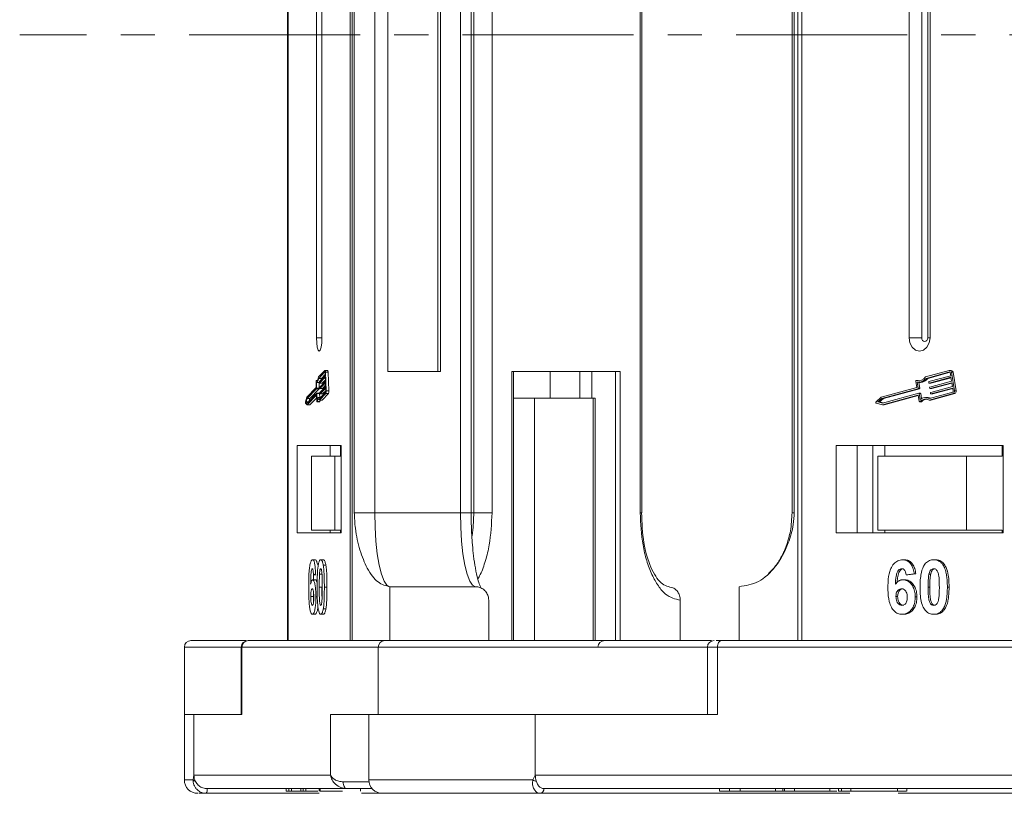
# Model space of a CAD drawing. Header units: millimetres. Extents: x 2145 to 3607, y 659 to 1692.
# Tile 3 of 85: x 2606 to 2679, y 919 to 977. Entities that reach past the tile are written whole.
import ezdxf

# ---------------------------------------------------------------- set-up
doc = ezdxf.new("R2010")
doc.units = ezdxf.units.MM
doc.linetypes.add('CENTERX2', pattern=[20.32, 12.7, -2.54, 2.54, -2.54])

msp = doc.modelspace()

# ---------------------------------------------------------------- linework, layer by layer
at = {"color": 7, "linetype": 'Continuous', "lineweight": 15}
for p, q in [((2625.692, 1020.696), (2625.692, 975.696)), ((2625.734, 975.696), (2625.734, 1020.696)), ((2630.351, 1020.696), (2630.351, 975.696)), ((2630.48, 975.696), (2630.48, 1020.696)), ((2663.589, 1020.696), (2663.589, 975.696)), ((2663.886, 975.696), (2663.886, 1020.696)), ((2630.649, 1011.196), (2630.649, 975.696)), ((2632.169, 975.696), (2632.169, 1011.196)), ((2638.532, 1011.196), (2638.532, 975.696)), ((2639.327, 975.696), (2639.327, 1011.196)), ((2639.533, 1011.196), (2639.533, 975.696)), ((2640.881, 975.696), (2640.881, 1011.196)), ((2651.888, 1011.196), (2651.888, 975.696)), ((2652, 975.696), (2652, 1011.196)), ((2663.168, 1011.196), (2663.168, 975.696)), ((2663.328, 975.696), (2663.328, 1011.196)), ((2633.148, 1000.696), (2633.148, 975.696)), ((2636.859, 975.696), (2636.859, 1000.696)), ((2637.064, 975.696), (2637.064, 1000.696)), ((2627.838, 998.196), (2627.838, 975.696)), ((2628.247, 975.696), (2628.247, 998.196)), ((2671.87, 998.196), (2671.87, 975.696)), ((2672.804, 998.196), (2672.804, 975.696)), ((2673.246, 975.696), (2673.246, 998.196)), ((2673.423, 975.696), (2673.423, 998.196)), ((2625.692, 975.696), (2625.692, 930.696)), ((2625.734, 930.696), (2625.734, 975.696)), ((2627.838, 975.696), (2627.838, 953.196)), ((2628.247, 953.196), (2628.247, 975.696)), ((2630.351, 975.696), (2630.351, 930.696)), ((2630.48, 930.696), (2630.48, 975.696)), ((2630.649, 975.696), (2630.649, 940.196)), ((2632.169, 940.196), (2632.169, 975.696)), ((2633.148, 975.696), (2633.148, 950.696)), ((2636.859, 950.696), (2636.859, 975.696)), ((2637.064, 950.696), (2637.064, 975.696)), ((2638.532, 975.696), (2638.532, 940.196)), ((2639.327, 940.196), (2639.327, 975.696)), ((2639.533, 975.696), (2639.533, 940.196)), ((2640.881, 940.196), (2640.881, 975.696)), ((2651.888, 975.696), (2651.888, 940.196)), ((2652, 940.196), (2652, 975.696)), ((2663.168, 975.696), (2663.168, 940.196)), ((2663.328, 940.196), (2663.328, 975.696)), ((2663.589, 975.696), (2663.589, 930.696)), ((2663.886, 930.696), (2663.886, 975.696)), ((2671.87, 975.696), (2671.87, 953.196)), ((2672.804, 975.696), (2672.804, 953.196)), ((2673.246, 953.196), (2673.246, 975.696)), ((2673.423, 953.196), (2673.423, 975.696)), ((2628.247, 953.196), (2627.838, 953.196)), ((2672.804, 953.196), (2671.87, 953.196)), ((2673.423, 953.196), (2673.246, 953.196)), ((2628.46, 950.762), (2627.994, 950.281)), ((2628.465, 950.648), (2628.006, 950.174)), ((2628.063, 949.932), (2628.489, 950.372)), ((2628.494, 950.257), (2628.068, 949.818)), ((2628.202, 950.174), (2628.485, 950.466)), ((2628.469, 950.648), (2628.465, 950.648)), ((2628.663, 950.766), (2628.467, 950.766)), ((2628.489, 950.372), (2628.479, 950.602)), ((2628.506, 949.97), (2628.494, 950.257)), ((2628.562, 949.248), (2628.502, 950.626)), ((2628.502, 950.626), (2628.698, 950.626)), ((2628.758, 949.248), (2628.698, 950.626)), ((2633.148, 950.696), (2637.064, 950.696)), ((2650.41, 950.696), (2642.359, 950.696)), ((2642.359, 950.696), (2642.359, 930.696)), ((2642.47, 930.696), (2642.47, 950.696)), ((2645.195, 950.696), (2645.195, 948.696)), ((2647.411, 950.696), (2647.411, 948.696)), ((2648.299, 948.696), (2648.299, 950.696)), ((2650.047, 950.696), (2650.047, 930.696)), ((2650.41, 930.696), (2650.41, 950.696)), ((2674.846, 950.762), (2673.077, 950.281)), ((2674.865, 950.648), (2673.124, 950.174)), ((2673.25, 950.174), (2674.91, 950.626)), ((2673.34, 949.932), (2674.956, 950.372)), ((2674.975, 950.257), (2673.359, 949.818)), ((2673.485, 949.818), (2674.98, 950.225)), ((2674.883, 950.648), (2674.865, 950.648)), ((2675, 950.766), (2674.874, 950.766)), ((2674.956, 950.372), (2674.919, 950.602)), ((2675.022, 949.97), (2674.975, 950.257)), ((2675.234, 949.248), (2675.008, 950.626)), ((2675.008, 950.626), (2675.134, 950.626)), ((2675.36, 949.248), (2675.134, 950.626)), ((2627.824, 949.506), (2627.129, 948.788)), ((2627.805, 949.95), (2627.824, 949.506)), ((2627.905, 950.021), (2627.817, 950.021)), ((2627.82, 950.02), (2627.903, 950.02)), ((2627.832, 949.888), (2627.851, 949.444)), ((2627.862, 949.878), (2628.057, 949.878)), ((2628.202, 950.174), (2628.006, 950.174)), ((2628.047, 949.444), (2628.028, 949.878)), ((2628.061, 949.84), (2628.058, 949.898)), ((2628.067, 949.817), (2628.262, 949.817)), ((2628.264, 949.818), (2628.068, 949.818)), ((2628.078, 949.438), (2628.076, 949.495)), ((2628.08, 949.53), (2628.506, 949.97)), ((2628.511, 949.855), (2628.085, 949.415)), ((2628.098, 949.128), (2628.523, 949.568)), ((2628.264, 949.818), (2628.502, 950.064)), ((2628.281, 949.415), (2628.519, 949.662)), ((2628.523, 949.568), (2628.511, 949.855)), ((2672.435, 949.506), (2669.797, 948.788)), ((2672.362, 949.95), (2672.435, 949.506)), ((2672.532, 950.021), (2672.406, 950.021)), ((2672.417, 950.02), (2672.543, 950.02)), ((2672.465, 949.888), (2672.538, 949.444)), ((2672.543, 950.02), (2672.532, 950.021)), ((2672.576, 949.878), (2672.702, 949.878)), ((2672.664, 949.444), (2672.593, 949.878)), ((2673.25, 950.174), (2673.124, 950.174)), ((2673.332, 949.84), (2673.322, 949.898)), ((2673.354, 949.817), (2673.48, 949.817)), ((2673.485, 949.818), (2673.359, 949.818)), ((2673.398, 949.438), (2673.388, 949.495)), ((2673.406, 949.53), (2675.022, 949.97)), ((2675.041, 949.855), (2673.425, 949.415)), ((2673.472, 949.128), (2675.088, 949.568)), ((2673.551, 949.415), (2675.046, 949.822)), ((2675.088, 949.568), (2675.041, 949.855)), ((2627.129, 948.788), (2627.027, 948.437)), ((2627.847, 949.409), (2627.139, 948.678)), ((2627.154, 948.333), (2627.862, 949.064)), ((2627.154, 948.213), (2627.843, 948.925)), ((2627.335, 948.678), (2628.043, 949.409)), ((2627.35, 948.213), (2627.857, 948.738)), ((2627.846, 948.925), (2627.843, 948.925)), ((2628.043, 949.409), (2627.847, 949.409)), ((2627.85, 948.903), (2627.868, 948.487)), ((2628.047, 949.444), (2627.851, 949.444)), ((2628.059, 949.065), (2627.863, 949.065)), ((2627.869, 949.042), (2627.888, 948.598)), ((2628.065, 949.042), (2627.869, 949.042)), ((2628.138, 948.75), (2627.996, 948.75)), ((2628.077, 948.75), (2628.065, 949.042)), ((2628.068, 948.557), (2628.534, 949.039)), ((2628.07, 948.68), (2628.529, 949.154)), ((2628.084, 949.415), (2628.28, 949.415)), ((2628.281, 949.415), (2628.085, 949.415)), ((2628.095, 949.036), (2628.093, 949.093)), ((2628.101, 949.013), (2628.297, 949.013)), ((2628.528, 949.453), (2628.103, 949.013)), ((2628.298, 949.013), (2628.103, 949.013)), ((2628.264, 948.557), (2628.73, 949.039)), ((2628.298, 949.013), (2628.537, 949.26)), ((2628.538, 949.223), (2628.528, 949.453)), ((2628.534, 949.039), (2628.73, 949.039)), ((2628.758, 949.248), (2628.562, 949.248)), ((2669.797, 948.788), (2669.408, 948.437)), ((2672.52, 949.409), (2669.834, 948.678)), ((2669.891, 948.333), (2672.577, 949.064)), ((2669.891, 948.213), (2672.507, 948.925)), ((2669.96, 948.678), (2672.646, 949.409)), ((2670.018, 948.213), (2672.534, 948.898)), ((2672.516, 948.925), (2672.507, 948.925)), ((2672.646, 949.409), (2672.52, 949.409)), ((2672.534, 948.903), (2672.602, 948.487)), ((2672.664, 949.444), (2672.538, 949.444)), ((2672.708, 949.065), (2672.582, 949.065)), ((2672.604, 949.042), (2672.677, 948.598)), ((2672.73, 949.042), (2672.604, 949.042)), ((2672.79, 948.674), (2672.73, 949.042)), ((2673.212, 948.75), (2673.086, 948.75)), ((2673.36, 948.557), (2675.128, 949.039)), ((2673.369, 948.68), (2675.109, 949.154)), ((2673.42, 949.415), (2673.546, 949.415)), ((2673.551, 949.415), (2673.425, 949.415)), ((2673.464, 949.036), (2673.454, 949.093)), ((2673.486, 948.557), (2675.254, 949.039)), ((2673.486, 949.013), (2673.612, 949.013)), ((2675.107, 949.453), (2673.491, 949.013)), ((2673.617, 949.013), (2673.491, 949.013)), ((2673.617, 949.013), (2675.112, 949.42)), ((2675.145, 949.223), (2675.107, 949.453)), ((2675.128, 949.039), (2675.254, 949.039)), ((2675.36, 949.248), (2675.234, 949.248)), ((2627.031, 948.331), (2627.154, 948.213)), ((2627.139, 948.678), (2627.063, 948.42)), ((2627.063, 948.42), (2627.154, 948.333)), ((2627.238, 948.42), (2627.063, 948.42)), ((2627.335, 948.678), (2627.139, 948.678)), ((2627.35, 948.213), (2627.154, 948.213)), ((2627.269, 948.452), (2627.335, 948.678)), ((2627.88, 948.44), (2628.076, 948.44)), ((2628.083, 948.452), (2627.887, 948.452)), ((2628.264, 948.557), (2628.068, 948.557)), ((2644.028, 948.696), (2642.47, 948.696)), ((2644.028, 930.696), (2644.028, 948.696)), ((2644.028, 948.696), (2648.385, 948.696)), ((2648.385, 948.696), (2648.385, 930.696)), ((2648.552, 948.696), (2648.385, 948.696)), ((2648.552, 930.696), (2648.552, 948.696)), ((2669.425, 948.331), (2669.891, 948.213)), ((2669.834, 948.678), (2669.548, 948.42)), ((2669.548, 948.42), (2669.891, 948.333)), ((2669.674, 948.42), (2669.548, 948.42)), ((2669.674, 948.42), (2669.96, 948.678)), ((2669.951, 948.35), (2669.674, 948.42)), ((2669.96, 948.678), (2669.834, 948.678)), ((2670.018, 948.213), (2669.891, 948.213)), ((2672.646, 948.44), (2672.772, 948.44)), ((2672.8, 948.452), (2672.674, 948.452)), ((2673.486, 948.557), (2673.36, 948.557)), ((2629.679, 945.196), (2626.407, 945.196)), ((2626.407, 945.196), (2626.407, 938.696)), ((2628.854, 945.196), (2628.854, 944.396)), ((2629.635, 945.196), (2629.635, 944.396)), ((2629.679, 938.696), (2629.679, 945.196)), ((2678.855, 945.196), (2666.438, 945.196)), ((2666.438, 945.196), (2666.438, 938.696)), ((2668.015, 945.196), (2668.015, 938.696)), ((2669.175, 938.696), (2669.175, 945.196)), ((2670.056, 945.196), (2670.056, 944.396)), ((2678.769, 944.396), (2678.769, 945.196)), ((2678.855, 938.696), (2678.855, 945.196)), ((2627.467, 944.396), (2627.467, 938.896)), ((2627.467, 944.396), (2629.205, 944.396)), ((2629.205, 938.896), (2629.205, 944.396)), ((2629.205, 944.396), (2629.679, 944.396)), ((2669.537, 944.396), (2669.537, 938.896)), ((2669.537, 944.396), (2676.134, 944.396)), ((2676.134, 938.896), (2676.134, 944.396)), ((2676.134, 944.396), (2678.769, 944.396)), ((2630.649, 940.196), (2632.169, 940.196)), ((2632.169, 940.196), (2638.532, 940.196)), ((2638.532, 940.196), (2639.327, 940.196)), ((2639.327, 940.196), (2639.533, 940.196)), ((2639.533, 940.196), (2640.881, 940.196)), ((2651.888, 940.196), (2652, 940.196)), ((2663.168, 940.196), (2663.328, 940.196)), ((2626.407, 938.696), (2629.679, 938.696)), ((2627.467, 938.896), (2629.205, 938.896)), ((2628.854, 938.896), (2628.854, 938.696)), ((2629.679, 938.896), (2629.205, 938.896)), ((2629.635, 938.696), (2629.635, 938.896)), ((2666.438, 938.696), (2678.855, 938.696)), ((2669.537, 938.896), (2676.134, 938.896)), ((2670.056, 938.696), (2670.056, 938.896)), ((2678.769, 938.896), (2676.134, 938.896)), ((2678.769, 938.896), (2678.769, 938.696)), ((2627.549, 936.696), (2627.745, 936.696)), ((2628.156, 936.696), (2628.352, 936.696)), ((2671.39, 936.696), (2671.516, 936.696)), ((2673.694, 936.696), (2673.82, 936.696)), ((2627.773, 935.652), (2627.616, 935.568)), ((2627.616, 935.568), (2627.812, 935.568)), ((2628.259, 935.636), (2628.064, 935.636)), ((2628.343, 936.285), (2628.539, 936.285)), ((2672.242, 935.652), (2671.645, 935.568)), ((2671.645, 935.568), (2671.771, 935.568)), ((2671.771, 935.568), (2672.368, 935.652)), ((2672.242, 935.652), (2672.368, 935.652)), ((2673.469, 935.636), (2673.343, 935.636)), ((2674.404, 936.285), (2674.531, 936.285)), ((2627.553, 935.209), (2627.748, 935.209)), ((2671.404, 935.209), (2671.53, 935.209)), ((2628.046, 934.669), (2628.242, 934.669)), ((2628.424, 934.669), (2628.619, 934.669)), ((2633.294, 934.696), (2633.294, 930.696)), ((2633.294, 934.696), (2639.657, 934.696)), ((2659.236, 930.696), (2659.236, 934.696)), ((2673.276, 934.669), (2673.403, 934.669)), ((2674.709, 934.669), (2674.835, 934.669)), ((2627.417, 933.967), (2627.613, 933.967)), ((2627.794, 933.949), (2627.905, 933.949)), ((2640.636, 930.696), (2640.636, 933.696)), ((2654.869, 933.696), (2654.869, 930.696)), ((2670.889, 933.967), (2671.015, 933.967)), ((2672.321, 933.949), (2672.447, 933.949)), ((2627.537, 932.644), (2627.733, 932.644)), ((2628.156, 932.644), (2628.352, 932.644)), ((2628.343, 933.051), (2628.538, 933.051)), ((2671.345, 932.644), (2671.471, 932.644)), ((2673.694, 932.644), (2673.82, 932.644)), ((2674.402, 933.051), (2674.528, 933.051)), ((2632.922, 930.696), (2622.785, 930.696)), ((2632.922, 930.696), (2633.294, 930.696)), ((2696.408, 930.696), (2657.938, 930.696)), ((2618.024, 930.196), (2618.024, 925.196)), ((2618.024, 930.196), (2622.253, 930.196)), ((2622.253, 930.196), (2622.253, 925.196)), ((2622.253, 930.196), (2622.296, 930.196)), ((2622.296, 930.196), (2632.433, 930.196)), ((2622.296, 925.196), (2622.296, 930.196)), ((2632.433, 930.196), (2632.433, 925.196)), ((2632.433, 930.196), (2656.884, 930.196)), ((2656.884, 930.196), (2656.884, 925.196)), ((2656.884, 930.196), (2657.623, 930.196)), ((2657.623, 925.196), (2657.623, 930.196)), ((2657.623, 930.196), (2696.092, 930.196)), ((2618.024, 925.196), (2618.024, 920.346)), ((2618.024, 925.196), (2618.732, 925.196)), ((2618.732, 920.696), (2618.732, 925.196)), ((2618.732, 925.196), (2622.296, 925.196)), ((2628.869, 925.196), (2628.869, 920.696)), ((2632.433, 925.196), (2628.869, 925.196)), ((2631.725, 925.196), (2631.725, 920.346)), ((2632.433, 925.196), (2644.097, 925.196)), ((2644.097, 920.696), (2644.097, 925.196)), ((2644.097, 925.196), (2657.623, 925.196)), ((2618.024, 920.346), (2618.685, 920.346)), ((2618.685, 920.346), (2618.732, 920.696)), ((2628.869, 920.696), (2618.732, 920.696)), ((2631.725, 920.346), (2643.916, 920.346)), ((2643.916, 920.346), (2644.097, 920.696)), ((2682.567, 920.696), (2644.097, 920.696)), ((2619.711, 919.696), (2630.076, 919.696)), ((2619.712, 919.696), (2625.586, 919.696)), ((2625.586, 919.696), (2625.586, 919.496)), ((2625.586, 919.496), (2625.783, 919.496)), ((2625.783, 919.696), (2625.783, 919.496)), ((2625.783, 919.496), (2625.993, 919.496)), ((2625.993, 919.696), (2625.993, 919.496)), ((2625.993, 919.496), (2626.687, 919.496)), ((2626.687, 919.696), (2626.687, 919.496)), ((2626.687, 919.496), (2626.858, 919.496)), ((2626.858, 919.696), (2626.858, 919.496)), ((2626.858, 919.496), (2627.054, 919.496)), ((2627.054, 919.696), (2627.054, 919.496)), ((2627.054, 919.496), (2627.941, 919.496)), ((2628.037, 919.696), (2628.037, 919.496)), ((2628.104, 919.696), (2628.104, 919.496)), ((2629.826, 920.196), (2631.736, 920.196)), ((2630.124, 919.696), (2630.038, 919.704)), ((2631.108, 919.696), (2631.108, 919.496)), ((2644.728, 919.696), (2684.066, 919.696)), ((2644.729, 919.696), (2657.773, 919.696)), ((2657.773, 919.696), (2657.773, 919.496)), ((2657.773, 919.496), (2658.519, 919.496)), ((2658.519, 919.696), (2658.519, 919.496)), ((2658.519, 919.496), (2659.315, 919.496)), ((2659.315, 919.696), (2659.315, 919.496)), ((2659.315, 919.496), (2661.952, 919.496)), ((2661.952, 919.696), (2661.952, 919.496)), ((2661.952, 919.496), (2662.478, 919.496)), ((2662.478, 919.696), (2662.478, 919.496)), ((2662.478, 919.496), (2662.599, 919.496)), ((2662.599, 919.696), (2662.599, 919.496)), ((2662.599, 919.496), (2663.345, 919.496)), ((2663.345, 919.696), (2663.345, 919.496)), ((2663.345, 919.496), (2665.973, 919.496)), ((2665.973, 919.696), (2665.973, 919.496)), ((2665.973, 919.496), (2666.487, 919.496)), ((2666.619, 919.696), (2666.619, 919.496)), ((2666.834, 919.696), (2666.834, 919.496)), ((2667.527, 919.696), (2667.527, 919.496)), ((2667.56, 919.496), (2667.963, 919.496)), ((2670.995, 919.696), (2670.995, 919.496)), ((2671.687, 919.496), (2671.687, 919.696)), ((2619.641, 919.346), (2619.638, 919.346)), ((2628.04, 919.346), (2619.641, 919.346)), ((2632.557, 919.346), (2631.172, 919.346)), ((2667.463, 919.346), (2644.458, 919.346)), ((2653.533, 919.346), (2653.535, 919.346)), ((2684.545, 919.346), (2671.059, 919.346))]:
    msp.add_line(p, q, dxfattribs=at)
at = {"color": 1, "linetype": 'CENTERX2', "lineweight": 13}
msp.add_line((3443.874, 975.696), (2605.791, 975.696), dxfattribs=at)
at = {"color": 7, "linetype": 'Continuous', "lineweight": 15, "flags": 128}
for points in [[(2627.838, 953.196), (2627.854, 952.813), (2627.898, 952.489), (2627.964, 952.272), (2628.043, 952.196), (2628.121, 952.272), (2628.187, 952.489), (2628.232, 952.813), (2628.247, 953.196)], [(2671.87, 953.196), (2671.93, 952.813), (2672.098, 952.489), (2672.349, 952.272), (2672.646, 952.196), (2672.943, 952.272), (2673.195, 952.489), (2673.363, 952.813), (2673.423, 953.196)], [(2672.804, 953.196), (2672.821, 953.087), (2672.869, 952.994), (2672.94, 952.933), (2673.025, 952.911), (2673.11, 952.933), (2673.181, 952.994), (2673.229, 953.087), (2673.246, 953.196)], [(2627.82, 950.02), (2627.843, 950), (2627.867, 949.996), (2627.891, 950.007), (2627.914, 950.034), (2627.936, 950.075), (2627.957, 950.131), (2627.976, 950.2), (2627.994, 950.281)], [(2628.46, 950.762), (2628.467, 950.766), (2628.474, 950.763), (2628.48, 950.754), (2628.487, 950.738), (2628.492, 950.716), (2628.497, 950.69), (2628.5, 950.659), (2628.502, 950.626)], [(2628.479, 950.602), (2628.478, 950.613), (2628.477, 950.623), (2628.475, 950.632), (2628.474, 950.639), (2628.471, 950.645), (2628.469, 950.648), (2628.467, 950.649), (2628.465, 950.648)], [(2628.698, 950.626), (2628.696, 950.659), (2628.692, 950.69), (2628.688, 950.716), (2628.682, 950.738), (2628.676, 950.754), (2628.669, 950.763), (2628.663, 950.766)], [(2627.805, 949.95), (2627.805, 949.965), (2627.805, 949.98), (2627.807, 949.993), (2627.808, 950.005), (2627.811, 950.013), (2627.814, 950.019), (2627.817, 950.021), (2627.82, 950.02)], [(2628.006, 950.174), (2627.988, 950.096), (2627.969, 950.029), (2627.948, 949.973), (2627.926, 949.929), (2627.903, 949.899), (2627.88, 949.882), (2627.856, 949.878), (2627.832, 949.888)], [(2628.068, 949.818), (2628.067, 949.817), (2628.065, 949.817), (2628.064, 949.819), (2628.063, 949.822), (2628.062, 949.825), (2628.062, 949.83), (2628.061, 949.835), (2628.061, 949.84)], [(2628.169, 950.042), (2628.184, 950.096), (2628.202, 950.174)], [(2628.262, 949.817), (2628.262, 949.817), (2628.264, 949.818)], [(2672.362, 949.95), (2672.361, 949.965), (2672.363, 949.98), (2672.367, 949.993), (2672.375, 950.005), (2672.384, 950.013), (2672.394, 950.019), (2672.406, 950.021), (2672.417, 950.02)], [(2672.639, 949.999), (2672.632, 950), (2672.543, 950.02)], [(2673.48, 949.817), (2673.481, 949.817), (2673.485, 949.818)], [(2627.843, 948.925), (2627.844, 948.926), (2627.846, 948.925), (2627.847, 948.924), (2627.848, 948.921), (2627.849, 948.918), (2627.849, 948.913), (2627.85, 948.908), (2627.85, 948.903)], [(2627.862, 949.064), (2627.863, 949.065), (2627.864, 949.065), (2627.865, 949.063), (2627.866, 949.06), (2627.867, 949.057), (2627.868, 949.052), (2627.868, 949.047), (2627.869, 949.042)], [(2627.888, 948.598), (2627.909, 948.654), (2627.931, 948.697), (2627.954, 948.728), (2627.977, 948.745), (2628.001, 948.749), (2628.025, 948.74), (2628.048, 948.716), (2628.07, 948.68)], [(2628.065, 949.042), (2628.064, 949.047), (2628.064, 949.052), (2628.063, 949.057), (2628.062, 949.06), (2628.061, 949.063), (2628.06, 949.065), (2628.059, 949.065)], [(2628.085, 949.415), (2628.084, 949.415), (2628.083, 949.415), (2628.082, 949.417), (2628.081, 949.419), (2628.08, 949.423), (2628.079, 949.427), (2628.078, 949.432), (2628.078, 949.438)], [(2628.103, 949.013), (2628.101, 949.013), (2628.1, 949.013), (2628.099, 949.015), (2628.098, 949.017), (2628.097, 949.021), (2628.096, 949.025), (2628.096, 949.03), (2628.095, 949.036)], [(2628.28, 949.415), (2628.28, 949.415), (2628.281, 949.415)], [(2628.297, 949.013), (2628.297, 949.013), (2628.298, 949.013)], [(2673.546, 949.415), (2673.547, 949.415), (2673.551, 949.415)], [(2673.612, 949.013), (2673.612, 949.013), (2673.617, 949.013)], [(2627.887, 948.452), (2627.885, 948.445), (2627.882, 948.441), (2627.879, 948.441), (2627.876, 948.444), (2627.873, 948.451), (2627.871, 948.461), (2627.869, 948.473), (2627.868, 948.487)], [(2627.887, 948.452), (2627.907, 948.517), (2627.929, 948.568), (2627.951, 948.605), (2627.975, 948.626), (2627.999, 948.632), (2628.022, 948.622), (2628.046, 948.597), (2628.068, 948.557)], [(2628.076, 948.44), (2628.078, 948.441), (2628.08, 948.445), (2628.083, 948.452)], [(2628.083, 948.452), (2628.103, 948.517), (2628.119, 948.557)], [(2672.674, 948.452), (2672.664, 948.445), (2672.653, 948.441), (2672.642, 948.441), (2672.63, 948.444), (2672.62, 948.451), (2672.612, 948.461), (2672.605, 948.473), (2672.602, 948.487)], [(2633.294, 934.696), (2633.075, 934.801), (2632.864, 935.114), (2632.669, 935.623), (2632.499, 936.307), (2632.359, 937.14), (2632.255, 938.091), (2632.191, 939.123), (2632.169, 940.196)], [(2638.532, 940.196), (2638.554, 939.123), (2638.618, 938.091), (2638.722, 937.14), (2638.861, 936.307), (2639.032, 935.623), (2639.226, 935.114), (2639.437, 934.801), (2639.657, 934.696)], [(2639.533, 940.196), (2639.485, 939.123), (2639.408, 938.482)], [(2657.623, 930.196), (2657.629, 930.293), (2657.647, 930.387), (2657.676, 930.474), (2657.715, 930.549), (2657.763, 930.612), (2657.817, 930.658), (2657.876, 930.686), (2657.938, 930.696)], [(2630.076, 919.696), (2630.028, 919.705), (2629.981, 919.734), (2629.937, 919.78), (2629.9, 919.842), (2629.868, 919.918), (2629.845, 920.004), (2629.831, 920.098), (2629.826, 920.196)]]:
    msp.add_lwpolyline(points, dxfattribs=at)
at = {"color": 7, "linetype": 'Continuous', "lineweight": 15}
for centre, radius, start, end in [((2672.573, 950.591), 0.592, 254.76687, 328.43558), ((2674.866, 950.622), 0.142, 1.77106, 98.23127), ((2674.871, 950.601), 0.0473, 1.77106, 98.23127), ((2674.986, 950.619), 0.148, 2.84754, 84.64316), ((2628.127, 949.906), 0.0693, 157.74345, 187.08697), ((2628.144, 949.504), 0.0693, 157.74345, 187.08697), ((2672.567, 950.555), 0.675, 261.29756, 325.56926), ((2672.676, 950.581), 0.704, 272.12514, 324.63087), ((2673.352, 949.905), 0.03, 112.70639, 193.67636), ((2673.356, 949.841), 0.0236, 181.77106, 278.23127), ((2673.418, 949.503), 0.03, 112.70639, 193.67636), ((2627.783, 949.435), 0.0693, 337.74345, 7.08697), ((2627.978, 949.435), 0.0693, 337.74345, 7.08697), ((2628.162, 949.102), 0.0693, 157.74345, 187.08697), ((2628.401, 949.206), 0.139, 337.74345, 7.08697), ((2628.149, 949.196), 0.416, 337.74345, 7.08697), ((2628.345, 949.196), 0.416, 337.74345, 7.08697), ((2672.51, 948.902), 0.0236, 1.77106, 98.23127), ((2672.509, 949.437), 0.03, 292.70639, 13.67636), ((2672.58, 949.041), 0.0236, 1.77106, 98.23127), ((2672.635, 949.437), 0.03, 292.70639, 13.67636), ((2673.084, 948.124), 0.625, 62.87791, 130.67442), ((2672.705, 949.041), 0.0246, 2.84754, 84.64316), ((2673.21, 948.137), 0.613, 67.15343, 89.8647), ((2673.421, 949.439), 0.0236, 181.77106, 278.23127), ((2673.484, 949.1), 0.03, 112.70639, 193.67636), ((2673.487, 949.037), 0.0236, 181.77106, 278.23127), ((2675.086, 949.209), 0.06, 292.70639, 13.67636), ((2675.059, 949.205), 0.18, 292.70639, 13.67636), ((2675.185, 949.205), 0.18, 292.70639, 13.67636), ((2627.196, 948.391), 0.175, 164.87557, 200.07226), ((2669.451, 948.39), 0.0644, 132.93971, 245.68289), ((2673.083, 948.071), 0.559, 60.3608, 137.05481), ((2672.772, 948.479), 0.0392, 270.9146, 316.26926), ((2673.227, 948.04), 0.594, 97.58574, 135.98631), ((2618.524, 930.196), 0.5, 90, 180), ((2622.753, 930.196), 0.5, 90, 180), ((2622.791, 930.201), 0.495, 90.61838, 180.60531), ((2632.928, 930.201), 0.495, 90.61838, 180.60531), ((2649.253, 930.196), 0.5, 90, 180), ((2657.384, 930.196), 0.5, 90, 180), ((2619.024, 920.346), 1, 180, 270), ((2618.913, 920.476), 0.263, 209.77451, 255.89078), ((2632.725, 920.346), 1, 180, 270), ((2644.499, 921.22), 1.051, 236.30888, 251.90664), ((2619.228, 919.613), 0.49, 326.88023, 9.69209), ((2619.231, 919.612), 0.489, 327.0089, 9.87621), ((2644.411, 919.662), 0.319, 278.09832, 6.1426), ((2644.413, 919.661), 0.318, 278.09796, 6.27563)]:
    msp.add_arc(centre, radius, start, end, dxfattribs=at)
for points, knots in [([(2630.649, 940.196), (2630.667, 939.805), (2630.713, 938.806), (2631.054, 937.352), (2631.622, 935.939), (2632.394, 934.903), (2632.995, 934.764), (2633.294, 934.696)], [0, 0, 0, 0, 0.125713, 0.321276, 0.524466, 0.763484, 1, 1, 1, 1]), ([(2640.071, 934.583), (2640.037, 934.65), (2639.966, 934.795), (2639.805, 935.288), (2639.643, 936.019), (2639.51, 936.913), (2639.425, 937.748), (2639.369, 938.553), (2639.334, 939.357), (2639.33, 939.924), (2639.327, 940.196)], [0, 0, 0, 0, 0.108442, 0.232345, 0.40408, 0.554924, 0.675736, 0.775637, 0.892298, 1, 1, 1, 1]), ([(2639.822, 935.271), (2639.885, 935.377), (2640.111, 935.757), (2640.405, 936.615), (2640.781, 938.116), (2640.841, 939.377), (2640.881, 940.196)], [0, 0, 0, 0, 0.093017, 0.331807, 0.565634, 1, 1, 1, 1]), ([(2651.888, 940.196), (2651.928, 939.378), (2651.989, 938.12), (2652.361, 936.607), (2652.746, 935.566), (2653.223, 934.727), (2653.917, 933.916), (2654.494, 933.783), (2654.869, 933.696)], [0, 0, 0, 0, 0.239457, 0.368361, 0.5, 0.631639, 0.760543, 1, 1, 1, 1]), ([(2654.321, 934.62), (2654.021, 934.685), (2653.417, 934.816), (2652.638, 936.064), (2652.084, 937.915), (2652.021, 939.431), (2651.99, 940.196)], [0, 0, 0, 0, 0.244697, 0.492475, 0.744034, 1, 1, 1, 1]), ([(2659.236, 934.696), (2659.723, 934.772), (2660.697, 934.925), (2661.993, 936.115), (2662.846, 937.665), (2663.27, 939.109), (2663.312, 939.902), (2663.328, 940.196)], [0, 0, 0, 0, 0.249096, 0.498243, 0.745205, 0.90541, 1, 1, 1, 1]), ([(2663.168, 940.196), (2663.145, 939.737), (2663.113, 939.098), (2662.907, 938.208), (2662.673, 937.498), (2662.301, 936.741), (2661.881, 936.109), (2661.563, 935.802), (2661.427, 935.67)], [0, 0, 0, 0, 0.254263, 0.354083, 0.518608, 0.68716, 0.866461, 1, 1, 1, 1]), ([(2627.26, 934.642), (2627.26, 934.775), (2627.262, 935.177), (2627.28, 935.733), (2627.337, 936.241), (2627.408, 936.544), (2627.484, 936.681), (2627.532, 936.692), (2627.549, 936.696)], [0, 0, 0, 0, 0.142337, 0.429127, 0.589943, 0.751205, 0.909895, 1, 1, 1, 1]), ([(2627.549, 936.696), (2627.577, 936.685), (2627.627, 936.666), (2627.691, 936.482), (2627.74, 936.205), (2627.764, 935.908), (2627.771, 935.709), (2627.773, 935.652)], [0, 0, 0, 0, 0.242691, 0.439002, 0.635006, 0.895059, 1, 1, 1, 1]), ([(2627.909, 936.337), (2627.907, 936.352), (2627.892, 936.474), (2627.844, 936.61), (2627.788, 936.69), (2627.755, 936.694), (2627.745, 936.696)], [0, 0, 0, 0, 0.059323, 0.467981, 0.83268, 1, 1, 1, 1]), ([(2627.97, 936.29), (2627.979, 936.34), (2627.997, 936.442), (2628.032, 936.557), (2628.07, 936.64), (2628.105, 936.678), (2628.134, 936.693), (2628.149, 936.695), (2628.156, 936.696)], [0, 0, 0, 0, 0.193776, 0.3936, 0.587864, 0.788908, 0.894169, 1, 1, 1, 1]), ([(2628.156, 936.696), (2628.17, 936.694), (2628.197, 936.689), (2628.238, 936.645), (2628.277, 936.568), (2628.306, 936.469), (2628.328, 936.371), (2628.338, 936.313), (2628.343, 936.285)], [0, 0, 0, 0, 0.192627, 0.388684, 0.582013, 0.783201, 0.891038, 1, 1, 1, 1]), ([(2628.539, 936.285), (2628.53, 936.335), (2628.512, 936.436), (2628.477, 936.554), (2628.439, 936.638), (2628.404, 936.678), (2628.375, 936.693), (2628.36, 936.695), (2628.352, 936.696)], [0, 0, 0, 0, 0.192795, 0.391133, 0.584584, 0.78508, 0.892229, 1, 1, 1, 1]), ([(2670.292, 934.642), (2670.294, 934.775), (2670.301, 935.177), (2670.371, 935.733), (2670.587, 936.241), (2670.856, 936.544), (2671.143, 936.681), (2671.324, 936.692), (2671.39, 936.696)], [0, 0, 0, 0, 0.142337, 0.429127, 0.589943, 0.751205, 0.909895, 1, 1, 1, 1]), ([(2671.39, 936.696), (2671.495, 936.685), (2671.686, 936.666), (2671.929, 936.482), (2672.116, 936.205), (2672.206, 935.908), (2672.234, 935.709), (2672.242, 935.652)], [0, 0, 0, 0, 0.2426908, 0.4390024, 0.635006, 0.8950587, 1, 1, 1, 1]), ([(2672.368, 935.652), (2672.347, 935.783), (2672.304, 936.048), (2672.138, 936.392), (2671.9, 936.614), (2671.681, 936.689), (2671.555, 936.694), (2671.516, 936.696)], [0, 0, 0, 0, 0.241162, 0.485196, 0.708842, 0.908431, 1, 1, 1, 1]), ([(2672.987, 936.29), (2673.021, 936.34), (2673.091, 936.442), (2673.222, 936.557), (2673.369, 936.64), (2673.5, 936.678), (2673.61, 936.693), (2673.666, 936.695), (2673.694, 936.696)], [0, 0, 0, 0, 0.193776, 0.3936, 0.587864, 0.788908, 0.894169, 1, 1, 1, 1]), ([(2673.694, 936.696), (2673.746, 936.694), (2673.851, 936.689), (2674.004, 936.645), (2674.152, 936.568), (2674.265, 936.469), (2674.348, 936.371), (2674.385, 936.313), (2674.404, 936.285)], [0, 0, 0, 0, 0.192627, 0.388684, 0.582013, 0.783201, 0.891038, 1, 1, 1, 1]), ([(2674.531, 936.285), (2674.496, 936.335), (2674.426, 936.436), (2674.296, 936.554), (2674.15, 936.638), (2674.018, 936.678), (2673.907, 936.693), (2673.849, 936.695), (2673.82, 936.696)], [0, 0, 0, 0, 0.192795, 0.391133, 0.584584, 0.78508, 0.892229, 1, 1, 1, 1]), ([(2627.529, 936.029), (2627.518, 936.024), (2627.496, 936.013), (2627.464, 935.913), (2627.435, 935.741), (2627.413, 935.379), (2627.408, 935.078), (2627.405, 934.874)], [0, 0, 0, 0, 0.112049, 0.22438, 0.370115, 0.570276, 1, 1, 1, 1]), ([(2627.616, 935.568), (2627.614, 935.645), (2627.61, 935.767), (2627.591, 935.911), (2627.57, 935.992), (2627.547, 936.025), (2627.534, 936.028), (2627.529, 936.029)], [0, 0, 0, 0, 0.33384, 0.5245467, 0.7163724, 0.8918244, 1, 1, 1, 1]), ([(2627.607, 935.18), (2627.607, 935.211), (2627.61, 935.342), (2627.617, 935.47), (2627.623, 935.568)], [0, 0, 0, 0, 0.2329488, 1, 1, 1, 1]), ([(2627.889, 934.677), (2627.889, 934.81), (2627.89, 935.113), (2627.905, 935.641), (2627.934, 936.061), (2627.966, 936.267), (2627.97, 936.29)], [0, 0, 0, 0, 0.237381, 0.538918, 0.949082, 1, 1, 1, 1]), ([(2628.046, 934.669), (2628.046, 934.735), (2628.046, 934.869), (2628.048, 935.049), (2628.05, 935.211), (2628.053, 935.354), (2628.056, 935.496), (2628.061, 935.59), (2628.064, 935.636)], [0, 0, 0, 0, 0.20527, 0.410616, 0.557148, 0.703844, 0.851475, 1, 1, 1, 1]), ([(2628.064, 935.636), (2628.068, 935.706), (2628.076, 935.818), (2628.098, 935.944), (2628.124, 936.01), (2628.144, 936.027), (2628.155, 936.029), (2628.156, 936.029)], [0, 0, 0, 0, 0.334804, 0.542561, 0.750382, 0.970721, 1, 1, 1, 1]), ([(2628.156, 936.029), (2628.168, 936.023), (2628.189, 936.013), (2628.215, 935.938), (2628.237, 935.798), (2628.258, 935.527), (2628.265, 935.13), (2628.266, 934.824), (2628.266, 934.669)], [0, 0, 0, 0, 0.105646, 0.186221, 0.267042, 0.431541, 0.712708, 1, 1, 1, 1]), ([(2628.343, 936.285), (2628.351, 936.231), (2628.368, 936.121), (2628.389, 935.889), (2628.407, 935.594), (2628.418, 935.262), (2628.423, 934.953), (2628.423, 934.763), (2628.424, 934.669)], [0, 0, 0, 0, 0.118432, 0.2393289, 0.4494336, 0.6641784, 0.8318201, 1, 1, 1, 1]), ([(2628.619, 934.669), (2628.619, 934.802), (2628.618, 935.1), (2628.605, 935.59), (2628.579, 936.012), (2628.547, 936.229), (2628.539, 936.285)], [0, 0, 0, 0, 0.2367747, 0.5279276, 0.8783337, 1, 1, 1, 1]), ([(2671.313, 936.029), (2671.271, 936.024), (2671.187, 936.013), (2671.069, 935.913), (2670.959, 935.741), (2670.875, 935.379), (2670.856, 935.078), (2670.843, 934.874)], [0, 0, 0, 0, 0.112049, 0.22438, 0.370115, 0.570276, 1, 1, 1, 1]), ([(2670.982, 935.034), (2670.987, 935.113), (2671, 935.319), (2671.041, 935.594), (2671.136, 935.836), (2671.246, 935.966), (2671.355, 936.023), (2671.416, 936.027), (2671.44, 936.029)], [0, 0, 0, 0, 0.187792, 0.48711, 0.651599, 0.817152, 0.928239, 1, 1, 1, 1]), ([(2671.645, 935.568), (2671.635, 935.645), (2671.62, 935.767), (2671.55, 935.911), (2671.468, 935.992), (2671.384, 936.025), (2671.333, 936.028), (2671.313, 936.029)], [0, 0, 0, 0, 0.33384, 0.524547, 0.716372, 0.891824, 1, 1, 1, 1]), ([(2672.68, 934.677), (2672.681, 934.81), (2672.685, 935.113), (2672.741, 935.641), (2672.851, 936.061), (2672.973, 936.267), (2672.987, 936.29)], [0, 0, 0, 0, 0.237381, 0.538918, 0.949082, 1, 1, 1, 1]), ([(2673.276, 934.669), (2673.277, 934.735), (2673.278, 934.869), (2673.282, 935.049), (2673.29, 935.211), (2673.301, 935.354), (2673.315, 935.496), (2673.334, 935.59), (2673.343, 935.636)], [0, 0, 0, 0, 0.20527, 0.4106157, 0.5571475, 0.7038444, 0.8514751, 1, 1, 1, 1]), ([(2673.343, 935.636), (2673.361, 935.706), (2673.391, 935.818), (2673.475, 935.944), (2673.571, 936.01), (2673.648, 936.027), (2673.689, 936.029), (2673.694, 936.029)], [0, 0, 0, 0, 0.334804, 0.542561, 0.750382, 0.970721, 1, 1, 1, 1]), ([(2673.403, 934.669), (2673.403, 934.735), (2673.404, 934.869), (2673.408, 935.049), (2673.416, 935.211), (2673.427, 935.354), (2673.441, 935.496), (2673.46, 935.59), (2673.469, 935.636)], [0, 0, 0, 0, 0.20527, 0.410616, 0.557148, 0.703844, 0.851475, 1, 1, 1, 1]), ([(2673.469, 935.636), (2673.487, 935.706), (2673.517, 935.818), (2673.601, 935.944), (2673.697, 936.01), (2673.774, 936.027), (2673.816, 936.029), (2673.82, 936.029)], [0, 0, 0, 0, 0.3348035, 0.5425606, 0.750382, 0.9707212, 1, 1, 1, 1]), ([(2673.694, 936.029), (2673.739, 936.023), (2673.817, 936.013), (2673.917, 935.938), (2674.003, 935.798), (2674.08, 935.527), (2674.108, 935.13), (2674.111, 934.824), (2674.112, 934.669)], [0, 0, 0, 0, 0.1056461, 0.1862213, 0.267042, 0.4315406, 0.7127076, 1, 1, 1, 1]), ([(2674.404, 936.285), (2674.435, 936.231), (2674.497, 936.121), (2674.578, 935.889), (2674.648, 935.594), (2674.687, 935.262), (2674.706, 934.953), (2674.708, 934.763), (2674.709, 934.669)], [0, 0, 0, 0, 0.118432, 0.2393289, 0.4494336, 0.6641784, 0.8318201, 1, 1, 1, 1]), ([(2674.835, 934.669), (2674.834, 934.802), (2674.83, 935.1), (2674.779, 935.59), (2674.682, 936.012), (2674.562, 936.229), (2674.531, 936.285)], [0, 0, 0, 0, 0.236775, 0.527928, 0.878334, 1, 1, 1, 1]), ([(2627.405, 934.874), (2627.414, 934.922), (2627.434, 935.02), (2627.463, 935.111), (2627.489, 935.161), (2627.51, 935.189), (2627.531, 935.205), (2627.545, 935.207), (2627.553, 935.209)], [0, 0, 0, 0, 0.2436536, 0.4957602, 0.6178923, 0.7415029, 0.8700251, 1, 1, 1, 1]), ([(2627.553, 935.209), (2627.58, 935.196), (2627.636, 935.171), (2627.707, 934.956), (2627.762, 934.654), (2627.791, 934.301), (2627.793, 934.057), (2627.794, 933.949)], [0, 0, 0, 0, 0.210216, 0.421975, 0.620016, 0.831037, 1, 1, 1, 1]), ([(2627.891, 934.975), (2627.89, 934.98), (2627.869, 935.086), (2627.818, 935.182), (2627.769, 935.201), (2627.748, 935.209)], [0, 0, 0, 0, 0.0254344, 0.5962946, 1, 1, 1, 1]), ([(2670.843, 934.874), (2670.879, 934.922), (2670.953, 935.02), (2671.065, 935.111), (2671.164, 935.161), (2671.241, 935.189), (2671.322, 935.205), (2671.377, 935.207), (2671.404, 935.209)], [0, 0, 0, 0, 0.243654, 0.49576, 0.617892, 0.741503, 0.870025, 1, 1, 1, 1]), ([(2671.404, 935.209), (2671.509, 935.196), (2671.721, 935.171), (2671.991, 934.956), (2672.197, 934.654), (2672.307, 934.301), (2672.317, 934.057), (2672.321, 933.949)], [0, 0, 0, 0, 0.2102159, 0.4219747, 0.6200164, 0.8310369, 1, 1, 1, 1]), ([(2672.447, 933.949), (2672.441, 934.084), (2672.427, 934.355), (2672.288, 934.723), (2672.063, 935.013), (2671.797, 935.186), (2671.608, 935.202), (2671.53, 935.209)], [0, 0, 0, 0, 0.209315, 0.420684, 0.62175, 0.843313, 1, 1, 1, 1]), ([(2627.537, 932.644), (2627.509, 932.655), (2627.454, 932.676), (2627.38, 932.877), (2627.321, 933.182), (2627.272, 933.718), (2627.26, 934.229), (2627.26, 934.584), (2627.26, 934.642)], [0, 0, 0, 0, 0.148269, 0.297647, 0.442421, 0.607851, 0.935658, 1, 1, 1, 1]), ([(2627.417, 933.967), (2627.418, 934.049), (2627.419, 934.185), (2627.438, 934.355), (2627.463, 934.463), (2627.494, 934.532), (2627.515, 934.539), (2627.526, 934.542)], [0, 0, 0, 0, 0.276721, 0.45687, 0.637007, 0.824068, 1, 1, 1, 1]), ([(2627.526, 934.542), (2627.54, 934.537), (2627.566, 934.527), (2627.598, 934.432), (2627.623, 934.297), (2627.635, 934.113), (2627.636, 933.98), (2627.637, 933.91)], [0, 0, 0, 0, 0.2137567, 0.3949441, 0.5765849, 0.7773109, 1, 1, 1, 1]), ([(2627.613, 933.967), (2627.613, 934.051), (2627.613, 934.15), (2627.622, 934.232), (2627.624, 934.244)], [0, 0, 0, 0, 0.858307, 1, 1, 1, 1]), ([(2628.156, 932.644), (2628.129, 932.655), (2628.073, 932.675), (2628.001, 932.873), (2627.942, 933.187), (2627.894, 933.798), (2627.891, 934.318), (2627.889, 934.677)], [0, 0, 0, 0, 0.147528, 0.296569, 0.43214, 0.608737, 1, 1, 1, 1]), ([(2628.156, 933.311), (2628.142, 933.319), (2628.12, 933.332), (2628.093, 933.419), (2628.072, 933.569), (2628.053, 933.841), (2628.047, 934.231), (2628.046, 934.522), (2628.046, 934.669)], [0, 0, 0, 0, 0.125351, 0.2021974, 0.2791824, 0.4597421, 0.727968, 1, 1, 1, 1]), ([(2628.254, 933.812), (2628.25, 933.951), (2628.242, 934.235), (2628.242, 934.522), (2628.242, 934.669)], [0, 0, 0, 0, 0.4880554, 1, 1, 1, 1]), ([(2628.266, 934.669), (2628.266, 934.602), (2628.266, 934.469), (2628.265, 934.288), (2628.263, 934.127), (2628.26, 933.985), (2628.256, 933.843), (2628.251, 933.75), (2628.249, 933.704)], [0, 0, 0, 0, 0.205942, 0.411959, 0.558149, 0.704502, 0.851801, 1, 1, 1, 1]), ([(2628.424, 934.669), (2628.423, 934.535), (2628.422, 934.232), (2628.408, 933.711), (2628.379, 933.289), (2628.347, 933.081), (2628.343, 933.051)], [0, 0, 0, 0, 0.236629, 0.537361, 0.932986, 1, 1, 1, 1]), ([(2628.538, 933.051), (2628.546, 933.105), (2628.563, 933.215), (2628.585, 933.446), (2628.603, 933.745), (2628.614, 934.077), (2628.619, 934.386), (2628.619, 934.574), (2628.619, 934.669)], [0, 0, 0, 0, 0.11827, 0.23888, 0.450732, 0.667209, 0.83334, 1, 1, 1, 1]), ([(2639.657, 934.696), (2639.767, 934.685), (2639.987, 934.663), (2640.28, 934.49), (2640.502, 934.236), (2640.619, 933.955), (2640.631, 933.769), (2640.636, 933.696)], [0, 0, 0, 0, 0.2146939, 0.4293877, 0.6440816, 0.8587754, 1, 1, 1, 1]), ([(2654.869, 933.696), (2654.86, 933.809), (2654.84, 934.034), (2654.685, 934.329), (2654.503, 934.532), (2654.362, 934.588), (2654.315, 934.607)], [0, 0, 0, 0, 0.286071, 0.572143, 0.858214, 1, 1, 1, 1]), ([(2671.345, 932.644), (2671.24, 932.655), (2671.029, 932.676), (2670.75, 932.877), (2670.524, 933.182), (2670.337, 933.718), (2670.295, 934.229), (2670.292, 934.584), (2670.292, 934.642)], [0, 0, 0, 0, 0.148269, 0.297647, 0.442421, 0.607851, 0.935658, 1, 1, 1, 1]), ([(2670.889, 933.967), (2670.892, 934.049), (2670.899, 934.185), (2670.969, 934.355), (2671.064, 934.463), (2671.18, 934.532), (2671.263, 934.539), (2671.303, 934.542)], [0, 0, 0, 0, 0.276721, 0.45687, 0.637007, 0.824068, 1, 1, 1, 1]), ([(2671.015, 933.967), (2671.019, 934.049), (2671.025, 934.185), (2671.096, 934.355), (2671.19, 934.463), (2671.306, 934.532), (2671.389, 934.539), (2671.43, 934.542)], [0, 0, 0, 0, 0.276721, 0.45687, 0.637007, 0.824068, 1, 1, 1, 1]), ([(2671.303, 934.542), (2671.356, 934.537), (2671.453, 934.527), (2671.577, 934.432), (2671.67, 934.297), (2671.718, 934.113), (2671.722, 933.98), (2671.724, 933.91)], [0, 0, 0, 0, 0.213757, 0.394944, 0.576585, 0.777311, 1, 1, 1, 1]), ([(2673.694, 932.644), (2673.589, 932.655), (2673.378, 932.675), (2673.104, 932.873), (2672.88, 933.187), (2672.699, 933.798), (2672.688, 934.318), (2672.68, 934.677)], [0, 0, 0, 0, 0.147528, 0.296569, 0.43214, 0.608737, 1, 1, 1, 1]), ([(2673.694, 933.311), (2673.641, 933.319), (2673.556, 933.332), (2673.456, 933.419), (2673.376, 933.569), (2673.304, 933.841), (2673.281, 934.231), (2673.278, 934.522), (2673.276, 934.669)], [0, 0, 0, 0, 0.125351, 0.202197, 0.279182, 0.459742, 0.727968, 1, 1, 1, 1]), ([(2673.82, 933.311), (2673.768, 933.319), (2673.682, 933.332), (2673.582, 933.419), (2673.502, 933.569), (2673.43, 933.841), (2673.407, 934.231), (2673.404, 934.522), (2673.403, 934.669)], [0, 0, 0, 0, 0.125351, 0.202197, 0.279182, 0.459742, 0.727968, 1, 1, 1, 1]), ([(2674.112, 934.669), (2674.112, 934.602), (2674.111, 934.469), (2674.107, 934.288), (2674.099, 934.127), (2674.088, 933.985), (2674.073, 933.843), (2674.055, 933.75), (2674.046, 933.704)], [0, 0, 0, 0, 0.205942, 0.411959, 0.558149, 0.704502, 0.851801, 1, 1, 1, 1]), ([(2674.709, 934.669), (2674.707, 934.535), (2674.703, 934.232), (2674.649, 933.711), (2674.542, 933.289), (2674.42, 933.081), (2674.402, 933.051)], [0, 0, 0, 0, 0.236629, 0.537361, 0.932986, 1, 1, 1, 1]), ([(2674.528, 933.051), (2674.559, 933.105), (2674.62, 933.215), (2674.704, 933.446), (2674.773, 933.745), (2674.813, 934.077), (2674.832, 934.386), (2674.834, 934.574), (2674.835, 934.669)], [0, 0, 0, 0, 0.11827, 0.23888, 0.450732, 0.667209, 0.83334, 1, 1, 1, 1]), ([(2627.534, 933.311), (2627.52, 933.318), (2627.492, 933.333), (2627.456, 933.45), (2627.43, 933.607), (2627.419, 933.789), (2627.417, 933.909), (2627.417, 933.967)], [0, 0, 0, 0, 0.207905, 0.419981, 0.630626, 0.821735, 1, 1, 1, 1]), ([(2627.637, 933.91), (2627.636, 933.824), (2627.635, 933.686), (2627.62, 933.507), (2627.597, 933.398), (2627.568, 933.324), (2627.546, 933.316), (2627.534, 933.311)], [0, 0, 0, 0, 0.288697, 0.463553, 0.639942, 0.801808, 1, 1, 1, 1]), ([(2627.794, 933.949), (2627.793, 933.815), (2627.79, 933.545), (2627.756, 933.163), (2627.697, 932.864), (2627.621, 932.673), (2627.565, 932.654), (2627.537, 932.644)], [0, 0, 0, 0, 0.197831, 0.3973, 0.59891, 0.798741, 1, 1, 1, 1]), ([(2627.628, 933.619), (2627.623, 933.677), (2627.614, 933.789), (2627.613, 933.909), (2627.613, 933.967)], [0, 0, 0, 0, 0.515822, 1, 1, 1, 1]), ([(2628.249, 933.704), (2628.244, 933.635), (2628.236, 933.523), (2628.214, 933.398), (2628.189, 933.332), (2628.169, 933.314), (2628.158, 933.311), (2628.156, 933.311)], [0, 0, 0, 0, 0.333678, 0.540413, 0.747264, 0.961209, 1, 1, 1, 1]), ([(2671.333, 933.311), (2671.281, 933.318), (2671.174, 933.333), (2671.038, 933.45), (2670.94, 933.607), (2670.895, 933.789), (2670.891, 933.909), (2670.889, 933.967)], [0, 0, 0, 0, 0.207905, 0.419981, 0.630626, 0.821735, 1, 1, 1, 1]), ([(2671.459, 933.311), (2671.407, 933.318), (2671.301, 933.333), (2671.164, 933.45), (2671.066, 933.607), (2671.021, 933.789), (2671.017, 933.909), (2671.015, 933.967)], [0, 0, 0, 0, 0.2079047, 0.4199807, 0.6306256, 0.821735, 1, 1, 1, 1]), ([(2671.724, 933.91), (2671.721, 933.824), (2671.716, 933.686), (2671.659, 933.507), (2671.574, 933.398), (2671.462, 933.324), (2671.379, 933.316), (2671.333, 933.311)], [0, 0, 0, 0, 0.288697, 0.463553, 0.639942, 0.801808, 1, 1, 1, 1]), ([(2672.321, 933.949), (2672.315, 933.815), (2672.303, 933.545), (2672.175, 933.163), (2671.953, 932.864), (2671.663, 932.673), (2671.451, 932.654), (2671.345, 932.644)], [0, 0, 0, 0, 0.197831, 0.3973, 0.59891, 0.798741, 1, 1, 1, 1]), ([(2671.471, 932.644), (2671.576, 932.654), (2671.786, 932.672), (2672.069, 932.856), (2672.289, 933.143), (2672.427, 933.522), (2672.44, 933.804), (2672.447, 933.949)], [0, 0, 0, 0, 0.198208, 0.398397, 0.584963, 0.787074, 1, 1, 1, 1]), ([(2674.046, 933.704), (2674.028, 933.635), (2673.998, 933.523), (2673.915, 933.398), (2673.82, 933.332), (2673.743, 933.314), (2673.701, 933.311), (2673.694, 933.311)], [0, 0, 0, 0, 0.333678, 0.540413, 0.747264, 0.961209, 1, 1, 1, 1]), ([(2627.733, 932.644), (2627.761, 932.653), (2627.816, 932.671), (2627.889, 932.86), (2627.935, 933.049), (2627.947, 933.181), (2627.948, 933.197)], [0, 0, 0, 0, 0.324043, 0.651325, 0.956335, 1, 1, 1, 1]), ([(2628.343, 933.051), (2628.334, 933.001), (2628.315, 932.899), (2628.281, 932.783), (2628.242, 932.7), (2628.207, 932.662), (2628.178, 932.647), (2628.164, 932.645), (2628.156, 932.644)], [0, 0, 0, 0, 0.193769, 0.393564, 0.587886, 0.789131, 0.894283, 1, 1, 1, 1]), ([(2628.352, 932.644), (2628.366, 932.647), (2628.393, 932.652), (2628.434, 932.694), (2628.473, 932.772), (2628.502, 932.869), (2628.524, 932.967), (2628.534, 933.023), (2628.538, 933.051)], [0, 0, 0, 0, 0.193594, 0.390501, 0.584817, 0.78683, 0.892868, 1, 1, 1, 1]), ([(2674.402, 933.051), (2674.368, 933.001), (2674.298, 932.899), (2674.167, 932.783), (2674.02, 932.7), (2673.889, 932.662), (2673.779, 932.647), (2673.723, 932.645), (2673.694, 932.644)], [0, 0, 0, 0, 0.193769, 0.393564, 0.587886, 0.789131, 0.894283, 1, 1, 1, 1]), ([(2673.82, 932.644), (2673.872, 932.647), (2673.977, 932.652), (2674.131, 932.694), (2674.278, 932.772), (2674.391, 932.869), (2674.472, 932.967), (2674.51, 933.023), (2674.528, 933.051)], [0, 0, 0, 0, 0.193594, 0.390501, 0.584817, 0.78683, 0.892868, 1, 1, 1, 1]), ([(2622.61, 930.696), (2622.15, 930.696), (2621.162, 930.696), (2620.037, 930.696), (2619.153, 930.696), (2618.669, 930.696), (2618.469, 930.696), (2618.525, 930.696), (2618.526, 930.696)], [0, 0, 0, 0, 0.178769, 0.384404, 0.590007, 0.795641, 0.99696, 1, 1, 1, 1]), ([(2657.187, 930.696), (2656.91, 930.696), (2655.547, 930.696), (2653.158, 930.696), (2650.067, 930.696), (2647.124, 930.696), (2644.37, 930.696), (2641.857, 930.696), (2639.603, 930.696), (2637.443, 930.696), (2635.505, 930.696), (2633.894, 930.696), (2633.243, 930.696), (2632.922, 930.696)], [0, 0, 0, 0, 0.023037, 0.113376, 0.205622, 0.297883, 0.390129, 0.482389, 0.572713, 0.663052, 0.778592, 0.890986, 1, 1, 1, 1]), ([(2657.938, 930.696), (2657.817, 930.696), (2657.641, 930.696), (2657.562, 930.696), (2657.537, 930.696)], [0, 0, 0, 0, 0.692903, 1, 1, 1, 1]), ([(2619.638, 919.346), (2619.549, 919.353), (2619.388, 919.366), (2619.148, 919.469), (2618.957, 919.615), (2618.816, 919.799), (2618.729, 919.981), (2618.682, 920.168), (2618.684, 920.29), (2618.685, 920.346)], [0, 0, 0, 0, 0.172016, 0.312756, 0.499599, 0.630391, 0.758026, 0.889228, 1, 1, 1, 1]), ([(2618.849, 920.221), (2618.911, 920.127), (2619.034, 919.94), (2619.322, 919.759), (2619.559, 919.699), (2619.69, 919.696), (2619.711, 919.696)], [0, 0, 0, 0, 0.313335, 0.626691, 0.940048, 1, 1, 1, 1]), ([(2628.869, 920.696), (2628.954, 920.579), (2629.086, 920.399), (2629.47, 920.227), (2629.715, 920.206), (2629.826, 920.196)], [0, 0, 0, 0, 0.498413, 0.772928, 1, 1, 1, 1]), ([(2630.076, 919.696), (2629.93, 919.713), (2629.619, 919.748), (2629.243, 919.999), (2628.972, 920.328), (2628.903, 920.573), (2628.869, 920.696)], [0, 0, 0, 0, 0.23435, 0.498195, 0.748869, 1, 1, 1, 1]), ([(2644.456, 919.346), (2644.398, 919.353), (2644.294, 919.366), (2644.14, 919.469), (2644.019, 919.615), (2643.935, 919.799), (2643.891, 919.981), (2643.88, 920.168), (2643.905, 920.29), (2643.916, 920.346)], [0, 0, 0, 0, 0.172016, 0.312756, 0.499599, 0.630391, 0.758026, 0.889228, 1, 1, 1, 1]), ([(2644.173, 920.221), (2644.213, 920.127), (2644.292, 919.94), (2644.477, 919.759), (2644.63, 919.699), (2644.715, 919.696), (2644.728, 919.696)], [0, 0, 0, 0, 0.313335, 0.626691, 0.940048, 1, 1, 1, 1]), ([(2619.711, 919.696), (2619.711, 919.696), (2619.711, 919.696), (2619.712, 919.696), (2619.712, 919.696), (2619.712, 919.696)], [0, 0, 0, 0, 0.384699, 0.69235, 1, 1, 1, 1]), ([(2628.104, 919.496), (2628.136, 919.496), (2628.232, 919.496), (2628.557, 919.496), (2629.13, 919.496), (2629.58, 919.496), (2629.776, 919.496)], [0, 0, 0, 0, 0.153601, 0.465046, 0.766722, 1, 1, 1, 1]), ([(2631.986, 919.696), (2631.939, 919.696), (2631.809, 919.696), (2631.514, 919.696), (2631.259, 919.696), (2631.133, 919.696)], [0, 0, 0, 0, 0.226672, 0.620276, 1, 1, 1, 1]), ([(2644.728, 919.696), (2644.728, 919.696), (2644.728, 919.696), (2644.729, 919.696), (2644.729, 919.696), (2644.729, 919.696)], [0, 0, 0, 0, 0.3846993, 0.6923496, 1, 1, 1, 1]), ([(2666.624, 919.496), (2666.624, 919.496), (2666.618, 919.496), (2666.702, 919.496), (2666.82, 919.496), (2666.834, 919.496)], [0, 0, 0, 0, 0.0968195, 0.8920751, 1, 1, 1, 1]), ([(2666.834, 919.496), (2666.866, 919.496), (2666.931, 919.496), (2667.043, 919.496), (2667.157, 919.496), (2667.273, 919.496), (2667.396, 919.496), (2667.484, 919.496), (2667.527, 919.496)], [0, 0, 0, 0, 0.185429, 0.37219, 0.527708, 0.683877, 0.841678, 1, 1, 1, 1]), ([(2667.527, 919.496), (2667.634, 919.496), (2667.956, 919.496), (2668.586, 919.496), (2669.373, 919.496), (2670.151, 919.496), (2670.664, 919.496), (2670.931, 919.496), (2670.995, 919.496)], [0, 0, 0, 0, 0.101398, 0.306996, 0.506144, 0.685262, 0.924557, 1, 1, 1, 1]), ([(2670.995, 919.496), (2671.076, 919.496), (2671.32, 919.496), (2671.62, 919.496), (2671.658, 919.496), (2671.675, 919.496)], [0, 0, 0, 0, 0.2153633, 0.6496385, 1, 1, 1, 1]), ([(2619.092, 919.346), (2619.088, 919.346), (2619.074, 919.346), (2619.409, 919.346), (2619.641, 919.346)], [0, 0, 0, 0, 0.306837, 1, 1, 1, 1]), ([(2632.732, 919.346), (2632.76, 919.346), (2632.848, 919.346), (2633.763, 919.346), (2635.273, 919.346), (2636.836, 919.346), (2638.903, 919.346), (2641.485, 919.346), (2643.477, 919.346), (2644.458, 919.346)], [0, 0, 0, 0, 0.1112473, 0.3444083, 0.4587555, 0.5730843, 0.7194349, 0.8618297, 1, 1, 1, 1])]:
    msp.add_open_spline(points, degree=3, knots=knots, dxfattribs=at)
for points in [[(2618.732, 920.696), (2618.737, 920.613), (2618.747, 920.447), (2618.815, 920.297), (2618.849, 920.221)], [(2644.097, 920.696), (2644.101, 920.613), (2644.107, 920.447), (2644.151, 920.297), (2644.173, 920.221)], [(2631.133, 919.696), (2630.949, 919.696), (2630.581, 919.696), (2630.245, 919.696), (2630.076, 919.696)]]:
    msp.add_open_spline(points, degree=3, dxfattribs=at)

doc.saveas('drawing.dxf')
